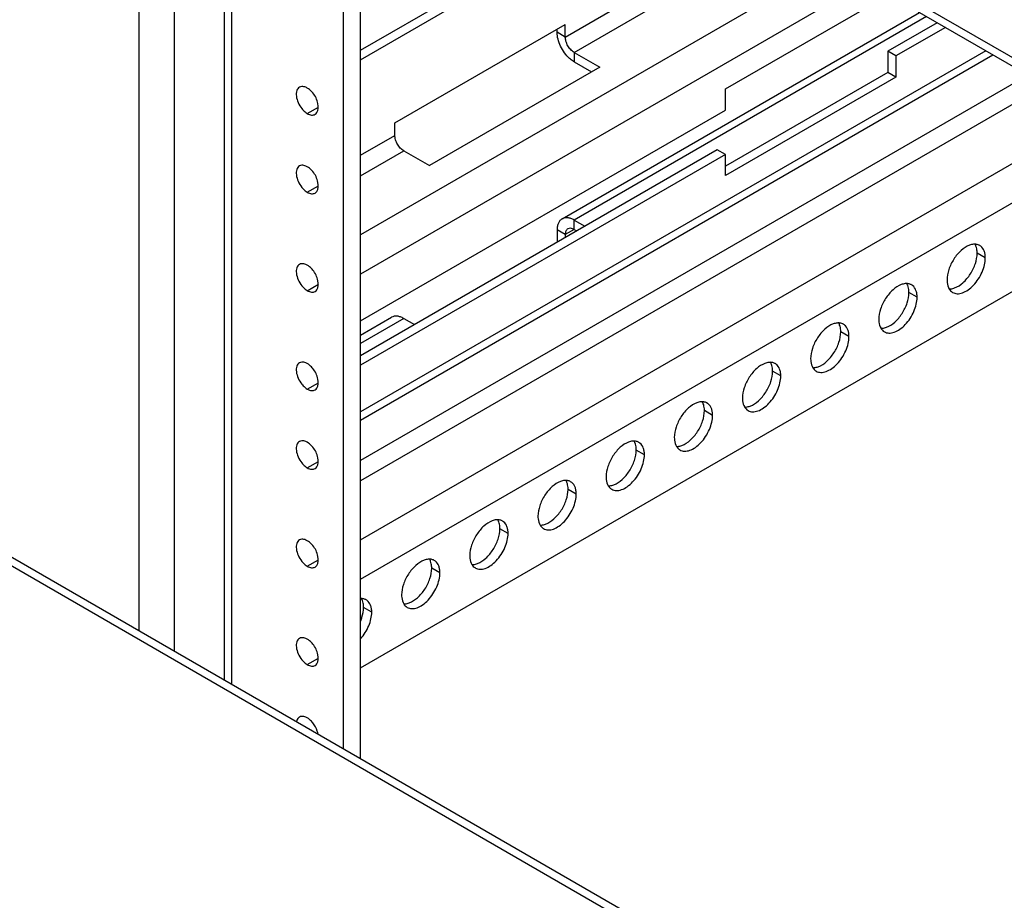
# Model space of a CAD drawing. Header units: inches. Extents: x 5 to 265, y 5 to 171.
# Tile 135 of 212: x 188.77 to 193.87, y 129.28 to 133.85. Entities that reach past the tile are written whole.
import ezdxf

# ---------------------------------------------------------------- set-up
doc = ezdxf.new("R2010")
doc.units = ezdxf.units.IN
doc.header["$LTSCALE"] = 14.96
doc.header["$MEASUREMENT"] = 0
doc.layers.get('0').update_dxf_attribs({"linetype": 'CONTINUOUS'})
doc.layers.add('03_ALL_AXES', color=7, linetype='CONTINUOUS')

msp = doc.modelspace()

# ---------------------------------------------------------------- linework, layer by layer
at = {"color": 7, "linetype": 'Continuous'}
for p, q in [((203.1499, 128.3166), (189.5041, 136.1948)), ((203.1499, 128.273), (189.5308, 136.1358)), ((189.386, 130.6774), (189.386, 136.1107)), ((189.5685, 130.5721), (189.5685, 136.1107)), ((189.828, 130.4222), (189.828, 135.9642)), ((189.8658, 130.4004), (189.8658, 135.9424)), ((190.4453, 130.0658), (190.4453, 135.6078)), ((190.5337, 130.0148), (190.5337, 135.5568)), ((190.5337, 133.6873), (192.1527, 134.6221)), ((197.7377, 125.8083), (182.5292, 134.5888)), ((182.5992, 134.5957), (197.8077, 125.8153)), ((190.5337, 133.6383), (192.1951, 134.5976)), ((191.5957, 133.7559), (192.6244, 134.3498)), ((191.6417, 133.6763), (192.7163, 134.2967)), ((192.9815, 134.1436), (190.5337, 132.7304)), ((193.1582, 134.0415), (190.5337, 132.5263)), ((192.4266, 133.4865), (193.2731, 133.9752)), ((191.5792, 132.8129), (193.4328, 133.8831)), ((193.4694, 133.8619), (191.6417, 132.8067)), ((190.7119, 133.3109), (191.5957, 133.8212)), ((191.5533, 133.7804), (191.5533, 133.7967)), ((191.5957, 133.7559), (191.5957, 133.8212)), ((191.5957, 133.7559), (191.5533, 133.7804)), ((193.777, 133.6843), (190.5337, 131.8118)), ((193.268, 133.682), (193.268, 133.5722)), ((193.3105, 133.6575), (193.268, 133.682)), ((190.5337, 131.7696), (193.8136, 133.6632)), ((191.6417, 133.6763), (191.6417, 133.6273)), ((191.6417, 133.6763), (191.7748, 133.5995)), ((193.3105, 133.6575), (193.3105, 133.5477)), ((191.7748, 133.5995), (190.8909, 133.0891)), ((191.6417, 133.6273), (191.7324, 133.575)), ((193.9948, 133.5586), (190.5337, 131.5603)), ((193.268, 133.5722), (192.4266, 133.0864)), ((193.3105, 133.5477), (192.4266, 133.0374)), ((193.3105, 133.5477), (193.268, 133.5722)), ((194.0867, 133.5055), (190.5337, 131.4542)), ((192.4266, 133.3766), (192.4266, 133.4865)), ((190.5337, 132.2838), (192.4266, 133.3766)), ((190.5337, 131.148), (194.3519, 133.3524)), ((190.7119, 133.2456), (190.7119, 133.3109)), ((190.5337, 130.9439), (194.5286, 133.2504)), ((190.5337, 133.1427), (190.7119, 133.2456)), ((192.3842, 133.1717), (190.5337, 132.1033)), ((192.4266, 133.1472), (192.3842, 133.1717)), ((190.5337, 133.0366), (190.7578, 133.166)), ((192.4266, 133.1472), (190.5337, 132.0543)), ((190.7578, 133.166), (190.8909, 133.0891)), ((192.4266, 133.0374), (192.4266, 133.1472)), ((190.5337, 130.4842), (194.9268, 133.0205)), ((191.6417, 132.7577), (191.6417, 132.8067)), ((191.6417, 132.8067), (191.6968, 132.7749)), ((191.5533, 132.7557), (191.5533, 132.692)), ((191.5957, 132.7312), (191.5533, 132.7557)), ((191.6417, 132.7577), (191.5957, 132.7312)), ((191.5957, 132.7312), (191.5957, 132.7165)), ((191.6417, 132.7577), (191.6544, 132.7504)), ((190.5337, 132.2093), (190.6953, 132.3026)), ((190.7578, 132.2964), (190.5337, 132.167)), ((190.7578, 132.2964), (190.813, 132.2646))]:
    msp.add_line(p, q, dxfattribs=at)
for points, knots in [([(191.618, 133.6448), (191.6083, 133.6534), (191.5907, 133.6733), (191.5704, 133.7074), (191.557, 133.7436), (191.5533, 133.7685), (191.5533, 133.7804)], [0, 0, 0, 0, 0.251964, 0.514399, 0.769205, 1, 1, 1, 1]), ([(191.6417, 133.6763), (191.6352, 133.6801), (191.6228, 133.6904), (191.6084, 133.7101), (191.5986, 133.7325), (191.5957, 133.7484), (191.5957, 133.7559)], [0, 0, 0, 0, 0.237222, 0.499999, 0.762776, 1, 1, 1, 1]), ([(191.6417, 133.6273), (191.6397, 133.6285), (191.6313, 133.6336), (191.6235, 133.6398), (191.618, 133.6448)], [0, 0, 0, 0, 0.238551, 1, 1, 1, 1]), ([(190.7578, 133.166), (190.7513, 133.1697), (190.7389, 133.1801), (190.7245, 133.1998), (190.7147, 133.2222), (190.7119, 133.2381), (190.7119, 133.2456)], [0, 0, 0, 0, 0.237222, 0.499999, 0.762776, 1, 1, 1, 1]), ([(191.5792, 132.8129), (191.5751, 132.8105), (191.5674, 132.804), (191.5591, 132.7906), (191.5543, 132.7741), (191.5533, 132.762), (191.5533, 132.7557)], [0, 0, 0, 0, 0.217755, 0.450891, 0.710462, 1, 1, 1, 1]), ([(191.6417, 132.8067), (191.6362, 132.8099), (191.6253, 132.8151), (191.6085, 132.8191), (191.5928, 132.8187), (191.5833, 132.8153), (191.5792, 132.8129)], [0, 0, 0, 0, 0.289537, 0.549107, 0.782244, 1, 1, 1, 1]), ([(191.6417, 132.7577), (191.6363, 132.7608), (191.6256, 132.7653), (191.6136, 132.7635), (191.6092, 132.7609)], [0, 0, 0, 0, 0.550756, 1, 1, 1, 1]), ([(191.6092, 132.7609), (191.6048, 132.7584), (191.5972, 132.7489), (191.5957, 132.7374), (191.5957, 132.7312)], [0, 0, 0, 0, 0.449242, 1, 1, 1, 1]), ([(190.7578, 132.2964), (190.7523, 132.2996), (190.7414, 132.3048), (190.7247, 132.3088), (190.7089, 132.3084), (190.6994, 132.305), (190.6953, 132.3026)], [0, 0, 0, 0, 0.289537, 0.549107, 0.782244, 1, 1, 1, 1])]:
    msp.add_open_spline(points, degree=3, knots=knots, dxfattribs=at)
at = {"layer": '03_ALL_AXES', "color": 7, "linetype": 'Continuous'}
for p, q in [((193.5245, 133.8301), (193.268, 133.682)), ((193.567, 133.8056), (193.3105, 133.6575)), ((190.2579, 133.3591), (190.3152, 133.3922)), ((190.2579, 132.9509), (190.3152, 132.9839)), ((193.774, 132.6105), (193.7315, 132.635)), ((190.2579, 132.4406), (190.3152, 132.4736)), ((193.4204, 132.4064), (193.378, 132.4309)), ((193.0669, 132.2023), (193.0244, 132.2268)), ((192.7133, 131.9982), (192.6709, 132.0227)), ((190.2579, 131.9302), (190.3152, 131.9633)), ((192.3598, 131.794), (192.3173, 131.8185)), ((192.0062, 131.5899), (191.9638, 131.6144)), ((190.2579, 131.522), (190.3152, 131.5551)), ((191.6527, 131.3858), (191.6102, 131.4103)), ((191.2991, 131.1817), (191.2567, 131.2062)), ((190.2579, 131.0117), (190.3152, 131.0447)), ((190.9456, 130.9776), (190.9031, 131.0021)), ((190.592, 130.7734), (190.5496, 130.7979)), ((190.2579, 130.5014), (190.3152, 130.5344))]:
    msp.add_line(p, q, dxfattribs=at)
for centre, radius, start, end in [((193.7191, 132.6229), 0.0585, 84.9317, 89.9013), ((193.7213, 132.634), 0.0471, 51.4033, 60.0287), ((193.3656, 132.4188), 0.0585, 84.9317, 89.9013), ((193.3678, 132.4299), 0.0471, 51.4033, 60.0287), ((193.6279, 132.4723), 0.0471, 231.4033, 240.0287), ((193.012, 132.2147), 0.0585, 84.9317, 89.9013), ((193.0142, 132.2258), 0.0471, 51.4033, 60.0287), ((193.2744, 132.2682), 0.0471, 231.4033, 240.0287), ((192.6585, 132.0105), 0.0585, 84.9317, 89.9013), ((192.6607, 132.0216), 0.0471, 51.4033, 60.0287), ((192.9208, 132.0641), 0.0471, 231.4033, 240.0287), ((192.3049, 131.8064), 0.0585, 84.9317, 89.9013), ((192.3071, 131.8175), 0.0471, 51.4033, 60.0287), ((192.5673, 131.86), 0.0471, 231.4033, 240.0287), ((191.9514, 131.6023), 0.0585, 84.9317, 89.9013), ((191.9536, 131.6134), 0.0471, 51.4033, 60.0287), ((192.2137, 131.6559), 0.0471, 231.4033, 240.0287), ((191.5978, 131.3982), 0.0585, 84.9317, 89.9013), ((191.6, 131.4093), 0.0471, 51.4033, 60.0287), ((191.8602, 131.4517), 0.0471, 231.4033, 240.0287), ((191.2443, 131.1941), 0.0585, 84.9317, 89.9013), ((191.2465, 131.2052), 0.0471, 51.4033, 60.0287), ((191.5066, 131.2476), 0.0471, 231.4033, 240.0287), ((190.8907, 130.9899), 0.0585, 84.9317, 89.9013), ((190.8929, 131.001), 0.0471, 51.4033, 60.0287), ((191.1531, 131.0435), 0.0471, 231.4033, 240.0287), ((190.5372, 130.7858), 0.0585, 84.9317, 89.9013), ((190.5394, 130.7969), 0.0471, 51.4033, 60.0287), ((190.7995, 130.8394), 0.0471, 231.4033, 240.0287)]:
    msp.add_arc(centre, radius, start, end, dxfattribs=at)
for points, knots in [([(190.2174, 133.4954), (190.211, 133.4917), (190.2004, 133.4763), (190.1998, 133.4471), (190.2091, 133.4148), (190.2216, 133.3941), (190.2293, 133.3845)], [0, 0, 0, 0, 0.182426, 0.415793, 0.699097, 1, 1, 1, 1]), ([(190.2579, 133.4914), (190.2555, 133.4928), (190.2466, 133.4973), (190.2364, 133.4997), (190.2293, 133.4991)], [0, 0, 0, 0, 0.277751, 1, 1, 1, 1]), ([(190.2865, 133.466), (190.2844, 133.4687), (190.276, 133.4783), (190.266, 133.4867), (190.2579, 133.4914)], [0, 0, 0, 0, 0.26699, 1, 1, 1, 1]), ([(190.3075, 133.3636), (190.3166, 133.3764), (190.3163, 133.4175), (190.2994, 133.45), (190.2865, 133.466)], [0, 0, 0, 0, 0.433871, 1, 1, 1, 1]), ([(190.2293, 133.3845), (190.2314, 133.3819), (190.2398, 133.3722), (190.2498, 133.3638), (190.2579, 133.3591)], [0, 0, 0, 0, 0.26699, 1, 1, 1, 1]), ([(190.2579, 133.3591), (190.2646, 133.3553), (190.278, 133.3497), (190.2929, 133.3519), (190.2984, 133.3551)], [0, 0, 0, 0, 0.54998, 1, 1, 1, 1]), ([(190.2174, 133.0872), (190.211, 133.0834), (190.2004, 133.0681), (190.1998, 133.0388), (190.2091, 133.0065), (190.2216, 132.9858), (190.2293, 132.9763)], [0, 0, 0, 0, 0.182426, 0.415793, 0.699097, 1, 1, 1, 1]), ([(190.2579, 133.0831), (190.2555, 133.0845), (190.2466, 133.089), (190.2364, 133.0914), (190.2293, 133.0908)], [0, 0, 0, 0, 0.277751, 1, 1, 1, 1]), ([(190.2865, 133.0577), (190.2844, 133.0604), (190.276, 133.07), (190.266, 133.0785), (190.2579, 133.0831)], [0, 0, 0, 0, 0.26699, 1, 1, 1, 1]), ([(190.3075, 132.9553), (190.3166, 132.9682), (190.3163, 133.0092), (190.2994, 133.0417), (190.2865, 133.0577)], [0, 0, 0, 0, 0.433871, 1, 1, 1, 1]), ([(190.2293, 132.9763), (190.2314, 132.9736), (190.2398, 132.964), (190.2498, 132.9556), (190.2579, 132.9509)], [0, 0, 0, 0, 0.26699, 1, 1, 1, 1]), ([(190.2579, 132.9509), (190.2646, 132.947), (190.278, 132.9415), (190.2929, 132.9437), (190.2984, 132.9469)], [0, 0, 0, 0, 0.54998, 1, 1, 1, 1]), ([(193.6919, 132.6761), (193.676, 132.6702), (193.645, 132.6491), (193.6085, 132.6051), (193.5829, 132.5524), (193.5753, 132.514), (193.5753, 132.4958)], [0, 0, 0, 0, 0.22565, 0.487907, 0.756853, 1, 1, 1, 1]), ([(193.7192, 132.6814), (193.717, 132.6814), (193.7077, 132.681), (193.6985, 132.6786), (193.6919, 132.6761)], [0, 0, 0, 0, 0.235436, 1, 1, 1, 1]), ([(193.7256, 132.6708), (193.7252, 132.6718), (193.7236, 132.6756), (193.7217, 132.6793), (193.7201, 132.6819)], [0, 0, 0, 0, 0.257173, 1, 1, 1, 1]), ([(193.7449, 132.6749), (193.7433, 132.6757), (193.7369, 132.679), (193.7297, 132.6807), (193.7243, 132.6812)], [0, 0, 0, 0, 0.245653, 1, 1, 1, 1]), ([(193.7315, 132.635), (193.7315, 132.6383), (193.7311, 132.6504), (193.7287, 132.6625), (193.7256, 132.6708)], [0, 0, 0, 0, 0.268124, 1, 1, 1, 1]), ([(193.774, 132.6105), (193.774, 132.6169), (193.7731, 132.6291), (193.7677, 132.6506), (193.7585, 132.6646), (193.7507, 132.6709)], [0, 0, 0, 0, 0.287162, 0.548363, 1, 1, 1, 1]), ([(193.6044, 132.4315), (193.6114, 132.4275), (193.629, 132.4229), (193.6574, 132.4286), (193.6864, 132.4444), (193.7142, 132.4691), (193.7387, 132.5005), (193.7581, 132.5362), (193.7706, 132.5733), (193.774, 132.5985), (193.774, 132.6105)], [0, 0, 0, 0, 0.086936, 0.18641, 0.303807, 0.437621, 0.582126, 0.729411, 0.871212, 1, 1, 1, 1]), ([(193.6149, 132.4547), (193.6308, 132.4607), (193.6619, 132.4817), (193.6983, 132.5258), (193.724, 132.5784), (193.7315, 132.6168), (193.7315, 132.635)], [0, 0, 0, 0, 0.22565, 0.487907, 0.756853, 1, 1, 1, 1]), ([(190.2174, 132.5768), (190.211, 132.5731), (190.2004, 132.5578), (190.1998, 132.5285), (190.2091, 132.4962), (190.2216, 132.4755), (190.2293, 132.4659)], [0, 0, 0, 0, 0.182426, 0.415793, 0.699097, 1, 1, 1, 1]), ([(190.2579, 132.5728), (190.2555, 132.5742), (190.2466, 132.5787), (190.2364, 132.5811), (190.2293, 132.5805)], [0, 0, 0, 0, 0.277751, 1, 1, 1, 1]), ([(190.2865, 132.5474), (190.2844, 132.5501), (190.276, 132.5597), (190.266, 132.5681), (190.2579, 132.5728)], [0, 0, 0, 0, 0.26699, 1, 1, 1, 1]), ([(190.3075, 132.445), (190.3166, 132.4579), (190.3163, 132.4989), (190.2994, 132.5314), (190.2865, 132.5474)], [0, 0, 0, 0, 0.433871, 1, 1, 1, 1]), ([(190.2293, 132.4659), (190.2314, 132.4633), (190.2398, 132.4537), (190.2498, 132.4452), (190.2579, 132.4406)], [0, 0, 0, 0, 0.26699, 1, 1, 1, 1]), ([(193.3383, 132.472), (193.3225, 132.4661), (193.2914, 132.445), (193.2549, 132.4009), (193.2293, 132.3483), (193.2217, 132.3099), (193.2217, 132.2917)], [0, 0, 0, 0, 0.22565, 0.487907, 0.756853, 1, 1, 1, 1]), ([(193.3657, 132.4773), (193.3635, 132.4773), (193.3542, 132.4768), (193.345, 132.4745), (193.3383, 132.472)], [0, 0, 0, 0, 0.235436, 1, 1, 1, 1]), ([(193.372, 132.4667), (193.3716, 132.4677), (193.3701, 132.4715), (193.3682, 132.4751), (193.3666, 132.4777)], [0, 0, 0, 0, 0.257173, 1, 1, 1, 1]), ([(193.3913, 132.4707), (193.3898, 132.4716), (193.3833, 132.4749), (193.3762, 132.4766), (193.3707, 132.4771)], [0, 0, 0, 0, 0.245653, 1, 1, 1, 1]), ([(193.378, 132.4309), (193.378, 132.4342), (193.3775, 132.4463), (193.3752, 132.4584), (193.372, 132.4667)], [0, 0, 0, 0, 0.268124, 1, 1, 1, 1]), ([(193.4204, 132.4064), (193.4204, 132.4128), (193.4195, 132.425), (193.4141, 132.4465), (193.405, 132.4605), (193.3972, 132.4667)], [0, 0, 0, 0, 0.287162, 0.548363, 1, 1, 1, 1]), ([(193.5753, 132.4958), (193.5753, 132.4913), (193.5761, 132.4752), (193.5806, 132.4589), (193.5867, 132.449)], [0, 0, 0, 0, 0.276625, 1, 1, 1, 1]), ([(190.2579, 132.4406), (190.2646, 132.4367), (190.278, 132.4312), (190.2929, 132.4334), (190.2984, 132.4365)], [0, 0, 0, 0, 0.54998, 1, 1, 1, 1]), ([(193.2508, 132.2274), (193.2578, 132.2233), (193.2755, 132.2188), (193.3039, 132.2245), (193.3329, 132.2403), (193.3607, 132.2649), (193.3852, 132.2964), (193.4045, 132.3321), (193.4171, 132.3692), (193.4204, 132.3944), (193.4204, 132.4064)], [0, 0, 0, 0, 0.086936, 0.18641, 0.303807, 0.437621, 0.582126, 0.729411, 0.871212, 1, 1, 1, 1]), ([(193.2614, 132.2506), (193.2772, 132.2565), (193.3083, 132.2776), (193.3448, 132.3217), (193.3704, 132.3743), (193.378, 132.4127), (193.378, 132.4309)], [0, 0, 0, 0, 0.22565, 0.487907, 0.756853, 1, 1, 1, 1]), ([(193.5867, 132.449), (193.5875, 132.4477), (193.5909, 132.4427), (193.595, 132.4383), (193.5985, 132.4355)], [0, 0, 0, 0, 0.258072, 1, 1, 1, 1]), ([(193.5876, 132.4494), (193.5898, 132.4494), (193.5991, 132.4499), (193.6083, 132.4522), (193.6149, 132.4547)], [0, 0, 0, 0, 0.235436, 1, 1, 1, 1]), ([(192.9848, 132.2679), (192.9689, 132.2619), (192.9379, 132.2409), (192.9014, 132.1968), (192.8758, 132.1442), (192.8682, 132.1058), (192.8682, 132.0876)], [0, 0, 0, 0, 0.22565, 0.487907, 0.756853, 1, 1, 1, 1]), ([(193.0121, 132.2732), (193.0099, 132.2732), (193.0006, 132.2727), (192.9914, 132.2704), (192.9848, 132.2679)], [0, 0, 0, 0, 0.235436, 1, 1, 1, 1]), ([(193.0185, 132.2626), (193.0181, 132.2635), (193.0165, 132.2673), (193.0146, 132.271), (193.013, 132.2736)], [0, 0, 0, 0, 0.257173, 1, 1, 1, 1]), ([(193.0378, 132.2666), (193.0362, 132.2675), (193.0298, 132.2707), (193.0226, 132.2725), (193.0172, 132.273)], [0, 0, 0, 0, 0.245653, 1, 1, 1, 1]), ([(193.0244, 132.2268), (193.0244, 132.23), (193.024, 132.2421), (193.0216, 132.2543), (193.0185, 132.2626)], [0, 0, 0, 0, 0.268124, 1, 1, 1, 1]), ([(193.0669, 132.2023), (193.0669, 132.2086), (193.066, 132.2208), (193.0606, 132.2423), (193.0514, 132.2564), (193.0436, 132.2626)], [0, 0, 0, 0, 0.287162, 0.548363, 1, 1, 1, 1]), ([(193.2217, 132.2917), (193.2217, 132.2872), (193.2225, 132.2711), (193.227, 132.2548), (193.2332, 132.2449)], [0, 0, 0, 0, 0.276625, 1, 1, 1, 1]), ([(192.8973, 132.0233), (192.9043, 132.0192), (192.9219, 132.0147), (192.9503, 132.0204), (192.9793, 132.0362), (193.0071, 132.0608), (193.0316, 132.0922), (193.051, 132.128), (193.0635, 132.165), (193.0669, 132.1903), (193.0669, 132.2023)], [0, 0, 0, 0, 0.086936, 0.18641, 0.303807, 0.437621, 0.582126, 0.729411, 0.871212, 1, 1, 1, 1]), ([(192.9078, 132.0465), (192.9237, 132.0524), (192.9548, 132.0735), (192.9912, 132.1176), (193.0169, 132.1702), (193.0244, 132.2086), (193.0244, 132.2268)], [0, 0, 0, 0, 0.22565, 0.487907, 0.756853, 1, 1, 1, 1]), ([(193.2332, 132.2449), (193.234, 132.2436), (193.2373, 132.2386), (193.2415, 132.2342), (193.245, 132.2314)], [0, 0, 0, 0, 0.258072, 1, 1, 1, 1]), ([(193.234, 132.2453), (193.2362, 132.2453), (193.2456, 132.2458), (193.2547, 132.2481), (193.2614, 132.2506)], [0, 0, 0, 0, 0.235436, 1, 1, 1, 1]), ([(190.2174, 132.0665), (190.211, 132.0628), (190.2004, 132.0475), (190.1998, 132.0182), (190.2091, 131.9859), (190.2216, 131.9652), (190.2293, 131.9556)], [0, 0, 0, 0, 0.182426, 0.415793, 0.699097, 1, 1, 1, 1]), ([(190.2579, 132.0625), (190.2555, 132.0639), (190.2466, 132.0684), (190.2364, 132.0708), (190.2293, 132.0702)], [0, 0, 0, 0, 0.277751, 1, 1, 1, 1]), ([(190.2865, 132.0371), (190.2844, 132.0398), (190.276, 132.0494), (190.266, 132.0578), (190.2579, 132.0625)], [0, 0, 0, 0, 0.26699, 1, 1, 1, 1]), ([(192.6312, 132.0637), (192.6154, 132.0578), (192.5843, 132.0368), (192.5478, 131.9927), (192.5222, 131.9401), (192.5146, 131.9017), (192.5146, 131.8835)], [0, 0, 0, 0, 0.22565, 0.487907, 0.756853, 1, 1, 1, 1]), ([(192.6586, 132.0691), (192.6564, 132.0691), (192.6471, 132.0686), (192.6379, 132.0662), (192.6312, 132.0637)], [0, 0, 0, 0, 0.235436, 1, 1, 1, 1]), ([(192.6649, 132.0584), (192.6645, 132.0594), (192.663, 132.0632), (192.6611, 132.0669), (192.6595, 132.0695)], [0, 0, 0, 0, 0.257173, 1, 1, 1, 1]), ([(192.6842, 132.0625), (192.6827, 132.0634), (192.6762, 132.0666), (192.6691, 132.0684), (192.6636, 132.0688)], [0, 0, 0, 0, 0.245653, 1, 1, 1, 1]), ([(192.6709, 132.0227), (192.6709, 132.0259), (192.6704, 132.038), (192.6681, 132.0502), (192.6649, 132.0584)], [0, 0, 0, 0, 0.268124, 1, 1, 1, 1]), ([(192.7133, 131.9982), (192.7133, 132.0045), (192.7124, 132.0167), (192.707, 132.0382), (192.6979, 132.0523), (192.6901, 132.0585)], [0, 0, 0, 0, 0.287162, 0.548363, 1, 1, 1, 1]), ([(192.8682, 132.0876), (192.8682, 132.0831), (192.869, 132.067), (192.8734, 132.0507), (192.8796, 132.0408)], [0, 0, 0, 0, 0.276625, 1, 1, 1, 1]), ([(192.8805, 132.0412), (192.8827, 132.0412), (192.892, 132.0416), (192.9012, 132.044), (192.9078, 132.0465)], [0, 0, 0, 0, 0.235436, 1, 1, 1, 1]), ([(190.3075, 131.9347), (190.3166, 131.9476), (190.3163, 131.9886), (190.2994, 132.0211), (190.2865, 132.0371)], [0, 0, 0, 0, 0.433871, 1, 1, 1, 1]), ([(192.5437, 131.8191), (192.5507, 131.8151), (192.5684, 131.8105), (192.5968, 131.8162), (192.6257, 131.8321), (192.6536, 131.8567), (192.6781, 131.8881), (192.6974, 131.9238), (192.71, 131.9609), (192.7133, 131.9862), (192.7133, 131.9982)], [0, 0, 0, 0, 0.086936, 0.18641, 0.303807, 0.437621, 0.582126, 0.729411, 0.871212, 1, 1, 1, 1]), ([(192.5543, 131.8424), (192.5701, 131.8483), (192.6012, 131.8693), (192.6377, 131.9134), (192.6633, 131.9661), (192.6709, 132.0044), (192.6709, 132.0227)], [0, 0, 0, 0, 0.22565, 0.487907, 0.756853, 1, 1, 1, 1]), ([(192.8796, 132.0408), (192.8804, 132.0394), (192.8838, 132.0345), (192.8879, 132.03), (192.8914, 132.0273)], [0, 0, 0, 0, 0.258072, 1, 1, 1, 1]), ([(190.2293, 131.9556), (190.2314, 131.953), (190.2398, 131.9433), (190.2498, 131.9349), (190.2579, 131.9302)], [0, 0, 0, 0, 0.26699, 1, 1, 1, 1]), ([(190.2579, 131.9302), (190.2646, 131.9264), (190.278, 131.9209), (190.2929, 131.9231), (190.2984, 131.9262)], [0, 0, 0, 0, 0.54998, 1, 1, 1, 1]), ([(192.2777, 131.8596), (192.2618, 131.8537), (192.2308, 131.8326), (192.1943, 131.7886), (192.1686, 131.7359), (192.1611, 131.6976), (192.1611, 131.6793)], [0, 0, 0, 0, 0.22565, 0.487907, 0.756853, 1, 1, 1, 1]), ([(192.305, 131.8649), (192.3028, 131.865), (192.2935, 131.8645), (192.2843, 131.8621), (192.2777, 131.8596)], [0, 0, 0, 0, 0.235436, 1, 1, 1, 1]), ([(192.3113, 131.8543), (192.311, 131.8553), (192.3094, 131.8591), (192.3075, 131.8628), (192.3059, 131.8654)], [0, 0, 0, 0, 0.257173, 1, 1, 1, 1]), ([(192.3307, 131.8584), (192.3291, 131.8592), (192.3227, 131.8625), (192.3155, 131.8642), (192.3101, 131.8647)], [0, 0, 0, 0, 0.245653, 1, 1, 1, 1]), ([(192.3173, 131.8185), (192.3173, 131.8218), (192.3169, 131.8339), (192.3145, 131.846), (192.3113, 131.8543)], [0, 0, 0, 0, 0.268124, 1, 1, 1, 1]), ([(192.3598, 131.794), (192.3598, 131.8004), (192.3589, 131.8126), (192.3534, 131.8341), (192.3443, 131.8481), (192.3365, 131.8544)], [0, 0, 0, 0, 0.287162, 0.548363, 1, 1, 1, 1]), ([(192.5146, 131.8835), (192.5146, 131.879), (192.5154, 131.8629), (192.5199, 131.8466), (192.5261, 131.8366)], [0, 0, 0, 0, 0.276625, 1, 1, 1, 1]), ([(192.5269, 131.837), (192.5291, 131.837), (192.5385, 131.8375), (192.5476, 131.8399), (192.5543, 131.8424)], [0, 0, 0, 0, 0.235436, 1, 1, 1, 1]), ([(192.1902, 131.615), (192.1972, 131.611), (192.2148, 131.6064), (192.2432, 131.6121), (192.2722, 131.628), (192.3, 131.6526), (192.3245, 131.684), (192.3439, 131.7197), (192.3564, 131.7568), (192.3598, 131.782), (192.3598, 131.794)], [0, 0, 0, 0, 0.086936, 0.18641, 0.303807, 0.437621, 0.582126, 0.729411, 0.871212, 1, 1, 1, 1]), ([(192.2007, 131.6382), (192.2166, 131.6442), (192.2477, 131.6652), (192.2841, 131.7093), (192.3098, 131.7619), (192.3173, 131.8003), (192.3173, 131.8185)], [0, 0, 0, 0, 0.22565, 0.487907, 0.756853, 1, 1, 1, 1]), ([(192.5261, 131.8366), (192.5269, 131.8353), (192.5302, 131.8303), (192.5344, 131.8259), (192.5379, 131.8231)], [0, 0, 0, 0, 0.258072, 1, 1, 1, 1]), ([(190.2174, 131.6583), (190.211, 131.6546), (190.2004, 131.6392), (190.1998, 131.6099), (190.2091, 131.5776), (190.2216, 131.5569), (190.2293, 131.5474)], [0, 0, 0, 0, 0.182426, 0.415793, 0.699097, 1, 1, 1, 1]), ([(190.2579, 131.6543), (190.2555, 131.6556), (190.2466, 131.6601), (190.2364, 131.6626), (190.2293, 131.6619)], [0, 0, 0, 0, 0.277751, 1, 1, 1, 1]), ([(190.2865, 131.6289), (190.2844, 131.6315), (190.276, 131.6412), (190.266, 131.6496), (190.2579, 131.6543)], [0, 0, 0, 0, 0.26699, 1, 1, 1, 1]), ([(191.9241, 131.6555), (191.9083, 131.6496), (191.8772, 131.6285), (191.8407, 131.5844), (191.8151, 131.5318), (191.8075, 131.4934), (191.8075, 131.4752)], [0, 0, 0, 0, 0.22565, 0.487907, 0.756853, 1, 1, 1, 1]), ([(191.9515, 131.6608), (191.9493, 131.6608), (191.94, 131.6604), (191.9308, 131.658), (191.9241, 131.6555)], [0, 0, 0, 0, 0.235436, 1, 1, 1, 1]), ([(191.9578, 131.6502), (191.9574, 131.6512), (191.9559, 131.655), (191.954, 131.6586), (191.9524, 131.6612)], [0, 0, 0, 0, 0.257173, 1, 1, 1, 1]), ([(191.9771, 131.6542), (191.9756, 131.6551), (191.9691, 131.6584), (191.962, 131.6601), (191.9565, 131.6606)], [0, 0, 0, 0, 0.245653, 1, 1, 1, 1]), ([(191.9638, 131.6144), (191.9638, 131.6177), (191.9633, 131.6298), (191.961, 131.6419), (191.9578, 131.6502)], [0, 0, 0, 0, 0.268124, 1, 1, 1, 1]), ([(192.0062, 131.5899), (192.0062, 131.5963), (192.0053, 131.6085), (191.9999, 131.63), (191.9908, 131.644), (191.983, 131.6502)], [0, 0, 0, 0, 0.287162, 0.548363, 1, 1, 1, 1]), ([(192.1611, 131.6793), (192.1611, 131.6749), (192.1619, 131.6587), (192.1663, 131.6425), (192.1725, 131.6325)], [0, 0, 0, 0, 0.276625, 1, 1, 1, 1]), ([(192.1734, 131.6329), (192.1756, 131.6329), (192.1849, 131.6334), (192.1941, 131.6358), (192.2007, 131.6382)], [0, 0, 0, 0, 0.235436, 1, 1, 1, 1]), ([(190.3075, 131.5264), (190.3166, 131.5393), (190.3163, 131.5803), (190.2994, 131.6129), (190.2865, 131.6289)], [0, 0, 0, 0, 0.433871, 1, 1, 1, 1]), ([(191.8366, 131.4109), (191.8436, 131.4068), (191.8613, 131.4023), (191.8897, 131.408), (191.9186, 131.4238), (191.9464, 131.4485), (191.971, 131.4799), (191.9903, 131.5156), (192.0028, 131.5527), (192.0062, 131.5779), (192.0062, 131.5899)], [0, 0, 0, 0, 0.086936, 0.18641, 0.303807, 0.437621, 0.582126, 0.729411, 0.871212, 1, 1, 1, 1]), ([(191.8472, 131.4341), (191.863, 131.44), (191.8941, 131.4611), (191.9306, 131.5052), (191.9562, 131.5578), (191.9638, 131.5962), (191.9638, 131.6144)], [0, 0, 0, 0, 0.22565, 0.487907, 0.756853, 1, 1, 1, 1]), ([(192.1725, 131.6325), (192.1733, 131.6312), (192.1767, 131.6262), (192.1808, 131.6218), (192.1843, 131.619)], [0, 0, 0, 0, 0.258072, 1, 1, 1, 1]), ([(190.2293, 131.5474), (190.2314, 131.5447), (190.2398, 131.5351), (190.2498, 131.5267), (190.2579, 131.522)], [0, 0, 0, 0, 0.26699, 1, 1, 1, 1]), ([(190.2579, 131.522), (190.2646, 131.5181), (190.278, 131.5126), (190.2929, 131.5148), (190.2984, 131.518)], [0, 0, 0, 0, 0.54998, 1, 1, 1, 1]), ([(191.5706, 131.4514), (191.5547, 131.4455), (191.5237, 131.4244), (191.4872, 131.3803), (191.4615, 131.3277), (191.454, 131.2893), (191.454, 131.2711)], [0, 0, 0, 0, 0.22565, 0.487907, 0.756853, 1, 1, 1, 1]), ([(191.5979, 131.4567), (191.5957, 131.4567), (191.5864, 131.4562), (191.5772, 131.4539), (191.5706, 131.4514)], [0, 0, 0, 0, 0.235436, 1, 1, 1, 1]), ([(191.6042, 131.4461), (191.6039, 131.4471), (191.6023, 131.4509), (191.6004, 131.4545), (191.5988, 131.4571)], [0, 0, 0, 0, 0.257173, 1, 1, 1, 1]), ([(191.6236, 131.4501), (191.622, 131.451), (191.6156, 131.4543), (191.6084, 131.456), (191.603, 131.4565)], [0, 0, 0, 0, 0.245653, 1, 1, 1, 1]), ([(191.6102, 131.4103), (191.6102, 131.4135), (191.6098, 131.4257), (191.6074, 131.4378), (191.6042, 131.4461)], [0, 0, 0, 0, 0.268124, 1, 1, 1, 1]), ([(191.6527, 131.3858), (191.6527, 131.3922), (191.6518, 131.4044), (191.6463, 131.4258), (191.6372, 131.4399), (191.6294, 131.4461)], [0, 0, 0, 0, 0.287162, 0.548363, 1, 1, 1, 1]), ([(191.8075, 131.4752), (191.8075, 131.4707), (191.8083, 131.4546), (191.8128, 131.4383), (191.8189, 131.4284)], [0, 0, 0, 0, 0.276625, 1, 1, 1, 1]), ([(191.8198, 131.4288), (191.822, 131.4288), (191.8314, 131.4293), (191.8405, 131.4316), (191.8472, 131.4341)], [0, 0, 0, 0, 0.235436, 1, 1, 1, 1]), ([(191.4831, 131.2068), (191.4901, 131.2027), (191.5077, 131.1982), (191.5361, 131.2039), (191.5651, 131.2197), (191.5929, 131.2443), (191.6174, 131.2758), (191.6368, 131.3115), (191.6493, 131.3485), (191.6527, 131.3738), (191.6527, 131.3858)], [0, 0, 0, 0, 0.086936, 0.18641, 0.303807, 0.437621, 0.582126, 0.729411, 0.871212, 1, 1, 1, 1]), ([(191.4936, 131.23), (191.5095, 131.2359), (191.5405, 131.257), (191.577, 131.3011), (191.6027, 131.3537), (191.6102, 131.3921), (191.6102, 131.4103)], [0, 0, 0, 0, 0.22565, 0.487907, 0.756853, 1, 1, 1, 1]), ([(191.8189, 131.4284), (191.8198, 131.4271), (191.8231, 131.4221), (191.8273, 131.4177), (191.8308, 131.4149)], [0, 0, 0, 0, 0.258072, 1, 1, 1, 1]), ([(191.217, 131.2473), (191.2012, 131.2413), (191.1701, 131.2203), (191.1336, 131.1762), (191.108, 131.1236), (191.1004, 131.0852), (191.1004, 131.067)], [0, 0, 0, 0, 0.22565, 0.487907, 0.756853, 1, 1, 1, 1]), ([(191.2444, 131.2526), (191.2422, 131.2526), (191.2329, 131.2521), (191.2237, 131.2498), (191.217, 131.2473)], [0, 0, 0, 0, 0.235436, 1, 1, 1, 1]), ([(191.2507, 131.242), (191.2503, 131.2429), (191.2488, 131.2467), (191.2469, 131.2504), (191.2453, 131.253)], [0, 0, 0, 0, 0.257173, 1, 1, 1, 1]), ([(191.27, 131.246), (191.2685, 131.2469), (191.262, 131.2501), (191.2549, 131.2519), (191.2494, 131.2524)], [0, 0, 0, 0, 0.245653, 1, 1, 1, 1]), ([(191.2567, 131.2062), (191.2567, 131.2094), (191.2562, 131.2215), (191.2539, 131.2337), (191.2507, 131.242)], [0, 0, 0, 0, 0.268124, 1, 1, 1, 1]), ([(191.2991, 131.1817), (191.2991, 131.188), (191.2982, 131.2002), (191.2928, 131.2217), (191.2837, 131.2358), (191.2759, 131.242)], [0, 0, 0, 0, 0.287162, 0.548363, 1, 1, 1, 1]), ([(191.454, 131.2711), (191.454, 131.2666), (191.4548, 131.2505), (191.4592, 131.2342), (191.4654, 131.2243)], [0, 0, 0, 0, 0.276625, 1, 1, 1, 1]), ([(191.4663, 131.2247), (191.4685, 131.2247), (191.4778, 131.2252), (191.487, 131.2275), (191.4936, 131.23)], [0, 0, 0, 0, 0.235436, 1, 1, 1, 1]), ([(191.1295, 131.0026), (191.1365, 130.9986), (191.1542, 130.9941), (191.1825, 130.9997), (191.2115, 131.0156), (191.2393, 131.0402), (191.2639, 131.0716), (191.2832, 131.1073), (191.2957, 131.1444), (191.2991, 131.1697), (191.2991, 131.1817)], [0, 0, 0, 0, 0.086936, 0.18641, 0.303807, 0.437621, 0.582126, 0.729411, 0.871212, 1, 1, 1, 1]), ([(191.1401, 131.0259), (191.1559, 131.0318), (191.187, 131.0529), (191.2235, 131.0969), (191.2491, 131.1496), (191.2567, 131.188), (191.2567, 131.2062)], [0, 0, 0, 0, 0.22565, 0.487907, 0.756853, 1, 1, 1, 1]), ([(191.4654, 131.2243), (191.4662, 131.2229), (191.4696, 131.218), (191.4737, 131.2135), (191.4772, 131.2108)], [0, 0, 0, 0, 0.258072, 1, 1, 1, 1]), ([(190.2174, 131.148), (190.211, 131.1442), (190.2004, 131.1289), (190.1998, 131.0996), (190.2091, 131.0673), (190.2216, 131.0466), (190.2293, 131.0371)], [0, 0, 0, 0, 0.182426, 0.415793, 0.699097, 1, 1, 1, 1]), ([(190.2579, 131.1439), (190.2555, 131.1453), (190.2466, 131.1498), (190.2364, 131.1522), (190.2293, 131.1516)], [0, 0, 0, 0, 0.277751, 1, 1, 1, 1]), ([(190.2865, 131.1186), (190.2844, 131.1212), (190.276, 131.1308), (190.266, 131.1393), (190.2579, 131.1439)], [0, 0, 0, 0, 0.26699, 1, 1, 1, 1]), ([(190.3075, 131.0161), (190.3166, 131.029), (190.3163, 131.07), (190.2994, 131.1026), (190.2865, 131.1186)], [0, 0, 0, 0, 0.433871, 1, 1, 1, 1]), ([(190.2293, 131.0371), (190.2314, 131.0344), (190.2398, 131.0248), (190.2498, 131.0164), (190.2579, 131.0117)], [0, 0, 0, 0, 0.26699, 1, 1, 1, 1]), ([(190.8635, 131.0431), (190.8476, 131.0372), (190.8165, 131.0162), (190.7801, 130.9721), (190.7544, 130.9194), (190.7469, 130.8811), (190.7469, 130.8628)], [0, 0, 0, 0, 0.22565, 0.487907, 0.756853, 1, 1, 1, 1]), ([(190.8908, 131.0485), (190.8886, 131.0485), (190.8793, 131.048), (190.8701, 131.0456), (190.8635, 131.0431)], [0, 0, 0, 0, 0.235436, 1, 1, 1, 1]), ([(190.8971, 131.0378), (190.8968, 131.0388), (190.8952, 131.0426), (190.8933, 131.0463), (190.8917, 131.0489)], [0, 0, 0, 0, 0.257173, 1, 1, 1, 1]), ([(190.9165, 131.0419), (190.9149, 131.0428), (190.9085, 131.046), (190.9013, 131.0477), (190.8959, 131.0482)], [0, 0, 0, 0, 0.245653, 1, 1, 1, 1]), ([(190.9031, 131.0021), (190.9031, 131.0053), (190.9027, 131.0174), (190.9003, 131.0295), (190.8971, 131.0378)], [0, 0, 0, 0, 0.268124, 1, 1, 1, 1]), ([(190.9456, 130.9776), (190.9456, 130.9839), (190.9447, 130.9961), (190.9392, 131.0176), (190.9301, 131.0316), (190.9223, 131.0379)], [0, 0, 0, 0, 0.287162, 0.548363, 1, 1, 1, 1]), ([(191.1004, 131.067), (191.1004, 131.0625), (191.1012, 131.0464), (191.1057, 131.0301), (191.1118, 131.0201)], [0, 0, 0, 0, 0.276625, 1, 1, 1, 1]), ([(191.1127, 131.0206), (191.1149, 131.0206), (191.1242, 131.021), (191.1334, 131.0234), (191.1401, 131.0259)], [0, 0, 0, 0, 0.235436, 1, 1, 1, 1]), ([(190.2579, 131.0117), (190.2646, 131.0078), (190.278, 131.0023), (190.2929, 131.0045), (190.2984, 131.0077)], [0, 0, 0, 0, 0.54998, 1, 1, 1, 1]), ([(190.776, 130.7985), (190.783, 130.7945), (190.8006, 130.7899), (190.829, 130.7956), (190.858, 130.8115), (190.8858, 130.8361), (190.9103, 130.8675), (190.9297, 130.9032), (190.9422, 130.9403), (190.9456, 130.9656), (190.9456, 130.9776)], [0, 0, 0, 0, 0.086936, 0.18641, 0.303807, 0.437621, 0.582126, 0.729411, 0.871212, 1, 1, 1, 1]), ([(190.7865, 130.8218), (190.8024, 130.8277), (190.8334, 130.8487), (190.8699, 130.8928), (190.8956, 130.9454), (190.9031, 130.9838), (190.9031, 131.0021)], [0, 0, 0, 0, 0.22565, 0.487907, 0.756853, 1, 1, 1, 1]), ([(191.1118, 131.0201), (191.1127, 131.0188), (191.116, 131.0139), (191.1202, 131.0094), (191.1237, 131.0066)], [0, 0, 0, 0, 0.258072, 1, 1, 1, 1]), ([(190.5436, 130.8337), (190.5432, 130.8347), (190.5417, 130.8385), (190.5398, 130.8422), (190.5382, 130.8448)], [0, 0, 0, 0, 0.257173, 1, 1, 1, 1]), ([(190.5629, 130.8378), (190.5614, 130.8386), (190.5549, 130.8419), (190.5477, 130.8436), (190.5423, 130.8441)], [0, 0, 0, 0, 0.245653, 1, 1, 1, 1]), ([(190.5496, 130.7979), (190.5496, 130.8012), (190.5491, 130.8133), (190.5468, 130.8254), (190.5436, 130.8337)], [0, 0, 0, 0, 0.268124, 1, 1, 1, 1]), ([(190.592, 130.7734), (190.592, 130.7798), (190.5911, 130.792), (190.5857, 130.8135), (190.5766, 130.8275), (190.5688, 130.8338)], [0, 0, 0, 0, 0.287162, 0.548363, 1, 1, 1, 1]), ([(190.7469, 130.8628), (190.7469, 130.8584), (190.7477, 130.8423), (190.7521, 130.826), (190.7583, 130.816)], [0, 0, 0, 0, 0.276625, 1, 1, 1, 1]), ([(190.7592, 130.8164), (190.7614, 130.8164), (190.7707, 130.8169), (190.7799, 130.8193), (190.7865, 130.8218)], [0, 0, 0, 0, 0.235436, 1, 1, 1, 1]), ([(190.5342, 130.6358), (190.5518, 130.6553), (190.573, 130.6892), (190.5889, 130.7375), (190.592, 130.7618), (190.592, 130.7734)], [0, 0, 0, 0, 0.519176, 0.771005, 1, 1, 1, 1]), ([(190.5349, 130.7295), (190.5373, 130.7353), (190.5452, 130.7573), (190.5496, 130.7808), (190.5496, 130.7979)], [0, 0, 0, 0, 0.266628, 1, 1, 1, 1]), ([(190.7583, 130.816), (190.7591, 130.8147), (190.7625, 130.8097), (190.7666, 130.8053), (190.7701, 130.8025)], [0, 0, 0, 0, 0.258072, 1, 1, 1, 1]), ([(190.2174, 130.6376), (190.211, 130.6339), (190.2004, 130.6186), (190.1998, 130.5893), (190.2091, 130.557), (190.2216, 130.5363), (190.2293, 130.5268)], [0, 0, 0, 0, 0.182426, 0.415793, 0.699097, 1, 1, 1, 1]), ([(190.2579, 130.6336), (190.2555, 130.635), (190.2466, 130.6395), (190.2364, 130.6419), (190.2293, 130.6413)], [0, 0, 0, 0, 0.277751, 1, 1, 1, 1]), ([(190.2865, 130.6082), (190.2844, 130.6109), (190.276, 130.6205), (190.266, 130.6289), (190.2579, 130.6336)], [0, 0, 0, 0, 0.26699, 1, 1, 1, 1]), ([(190.3075, 130.5058), (190.3166, 130.5187), (190.3163, 130.5597), (190.2994, 130.5922), (190.2865, 130.6082)], [0, 0, 0, 0, 0.433871, 1, 1, 1, 1]), ([(190.2293, 130.5268), (190.2314, 130.5241), (190.2398, 130.5145), (190.2498, 130.5061), (190.2579, 130.5014)], [0, 0, 0, 0, 0.26699, 1, 1, 1, 1]), ([(190.2579, 130.5014), (190.2646, 130.4975), (190.278, 130.492), (190.2929, 130.4942), (190.2984, 130.4974)], [0, 0, 0, 0, 0.54998, 1, 1, 1, 1]), ([(190.2174, 130.2294), (190.2155, 130.2283), (190.208, 130.2227), (190.2038, 130.2136), (190.2022, 130.2067)], [0, 0, 0, 0, 0.233093, 1, 1, 1, 1]), ([(190.2579, 130.2254), (190.2555, 130.2268), (190.2466, 130.2312), (190.2364, 130.2337), (190.2293, 130.2331)], [0, 0, 0, 0, 0.277751, 1, 1, 1, 1]), ([(190.2865, 130.2), (190.2844, 130.2026), (190.276, 130.2123), (190.266, 130.2207), (190.2579, 130.2254)], [0, 0, 0, 0, 0.26699, 1, 1, 1, 1]), ([(190.3136, 130.1424), (190.3127, 130.1474), (190.3073, 130.1681), (190.2967, 130.1874), (190.2865, 130.2)], [0, 0, 0, 0, 0.240193, 1, 1, 1, 1])]:
    msp.add_open_spline(points, degree=3, knots=knots, dxfattribs=at)
for points in [[(190.2293, 133.4991), (190.2251, 133.4987), (190.221, 133.4975), (190.2174, 133.4954)], [(190.2984, 133.3551), (190.302, 133.3572), (190.3051, 133.3602), (190.3075, 133.3636)], [(190.2293, 133.0908), (190.2251, 133.0905), (190.221, 133.0892), (190.2174, 133.0872)], [(190.2984, 132.9469), (190.302, 132.9489), (190.3051, 132.9519), (190.3075, 132.9553)], [(190.2293, 132.5805), (190.2251, 132.5801), (190.221, 132.5789), (190.2174, 132.5768)], [(190.2984, 132.4365), (190.302, 132.4386), (190.3051, 132.4416), (190.3075, 132.445)], [(190.2293, 132.0702), (190.2251, 132.0698), (190.221, 132.0686), (190.2174, 132.0665)], [(190.2984, 131.9262), (190.302, 131.9283), (190.3051, 131.9313), (190.3075, 131.9347)], [(190.2293, 131.6619), (190.2251, 131.6616), (190.221, 131.6603), (190.2174, 131.6583)], [(190.2984, 131.518), (190.302, 131.5201), (190.3051, 131.523), (190.3075, 131.5264)], [(190.2293, 131.1516), (190.2251, 131.1513), (190.221, 131.15), (190.2174, 131.148)], [(190.2984, 131.0077), (190.302, 131.0097), (190.3051, 131.0127), (190.3075, 131.0161)], [(190.2293, 130.6413), (190.2251, 130.6409), (190.221, 130.6397), (190.2174, 130.6376)], [(190.2984, 130.4974), (190.302, 130.4994), (190.3051, 130.5024), (190.3075, 130.5058)], [(190.2293, 130.2331), (190.2251, 130.2327), (190.221, 130.2315), (190.2174, 130.2294)]]:
    msp.add_open_spline(points, degree=3, dxfattribs=at)

doc.saveas('drawing.dxf')
